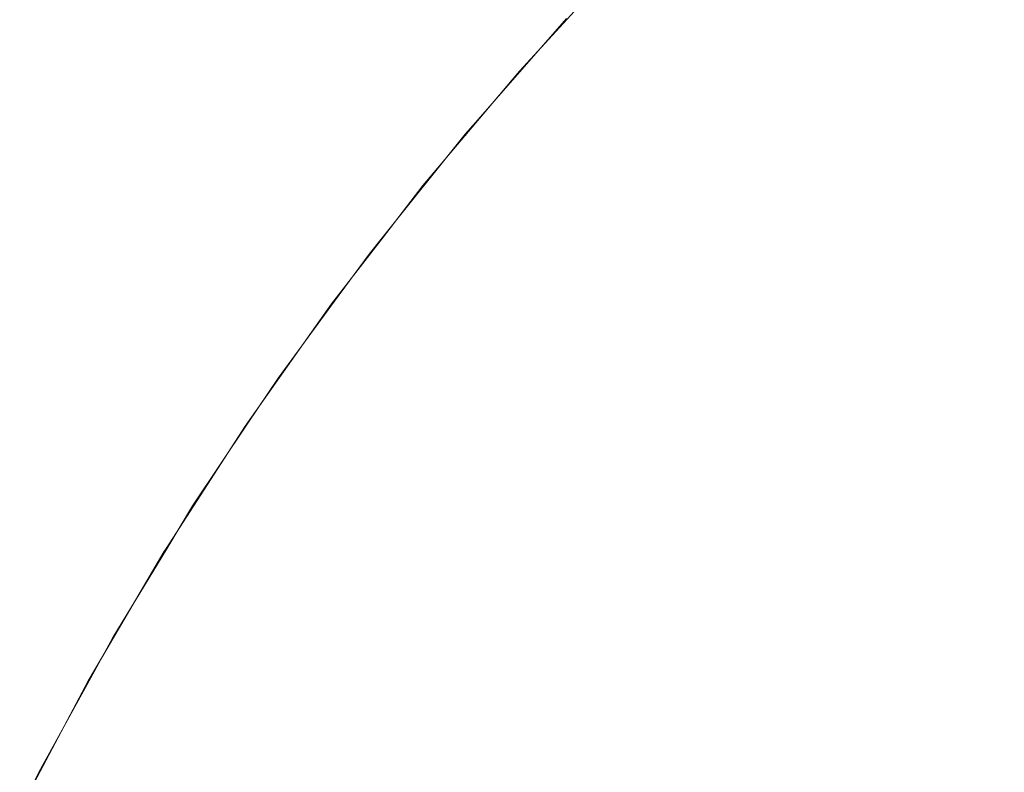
# Model space of a CAD drawing. Header units: centimetres. Extents: x -26 to 27.3, y -25.9 to -24.1.
# Tile 33 of 224: x -26.0067 to -25.9788, y -24.1137 to -24.0924. Entities that reach past the tile are written whole.
import ezdxf

# ---------------------------------------------------------------- set-up
doc = ezdxf.new("R2010")
doc.units = ezdxf.units.CM
doc.header["$LTSCALE"] = 2.54
doc.layers.add('Lucido design-1', color=7, linetype='Continuous')

# ---------------------------------------------------------------- blocks, each defined once
blk = doc.blocks.new('Gruppo-7-1')
at = {"color": 7, "linetype": 'Continuous', "lineweight": 9}
for points, invisible_edges in [([(-25.984556, -24.092814, 1182.354384), (-25.981567, -24.089952, 1182.354384), (-25.982403, -24.089039, 1182.350399), (-25.985432, -24.091938, 1182.350399)], 15), ([(-25.98288, -24.091653, 1181.690062), (-25.979925, -24.088939, 1181.690062), (-25.978984, -24.090008, 1181.6862), (-25.981895, -24.092681, 1181.6862)], 15), ([(-25.991017, -24.092505, 1182.329948), (-25.988008, -24.089362, 1182.329948), (-25.988159, -24.089211, 1182.325802), (-25.991175, -24.092361, 1182.325802)], 15), ([(-25.990733, -24.092766, 1182.334084), (-25.987735, -24.089635, 1182.334084), (-25.988008, -24.089362, 1182.329948), (-25.991017, -24.092505, 1182.329948)], 15), ([(-25.988106, -24.092201, 1181.701974), (-25.985169, -24.089264, 1181.701974), (-25.984519, -24.089943, 1181.697955), (-25.987428, -24.092851, 1181.697955)], 15), ([(-25.990321, -24.093143, 1182.338205), (-25.987341, -24.090029, 1182.338205), (-25.987735, -24.089635, 1182.334084), (-25.990733, -24.092766, 1182.334084)], 15), ([(-25.978388, -24.093421, 1182.366002), (-25.97543, -24.090828, 1182.366002), (-25.976543, -24.089501, 1182.362192), (-25.979557, -24.092145, 1182.362192)], 15), ([(-25.987428, -24.092851, 1181.697955), (-25.984519, -24.089943, 1181.697955), (-25.983756, -24.090739, 1181.693983), (-25.986631, -24.093614, 1181.693983)], 15), ([(-25.983563, -24.093807, 1182.358317), (-25.980618, -24.090988, 1182.358317), (-25.981567, -24.089952, 1182.354384), (-25.984556, -24.092814, 1182.354384)], 15), ([(-25.981895, -24.092681, 1181.6862), (-25.978984, -24.090008, 1181.6862), (-25.97794, -24.091194, 1181.682403), (-25.980801, -24.093822, 1181.682403)], 15), ([(-25.989783, -24.093636, 1182.342302), (-25.986825, -24.090545, 1182.342302), (-25.987341, -24.090029, 1182.338205), (-25.990321, -24.093143, 1182.338205)], 15), ([(-25.98912, -24.094244, 1182.346369), (-25.986188, -24.091182, 1182.346369), (-25.986825, -24.090545, 1182.342302), (-25.989783, -24.093636, 1182.342302)], 15), ([(-25.989609, -24.09076, 1181.718367), (-25.992478, -24.093883, 1181.718367), (-25.992549, -24.093821, 1181.722727), (-25.990989, -24.092121, 1181.722727)], 11), ([(-25.992478, -24.093883, 1181.718367), (-25.989609, -24.09076, 1181.718367), (-25.989417, -24.090944, 1181.714235), (-25.992278, -24.094059, 1181.714235)], 15), ([(-25.986631, -24.093614, 1181.693983), (-25.983756, -24.090739, 1181.693983), (-25.98288, -24.091653, 1181.690062), (-25.985717, -24.09449, 1181.690062)], 15), ([(-25.992278, -24.094059, 1181.714235), (-25.989417, -24.090944, 1181.714235), (-25.989102, -24.091246, 1181.71012), (-25.99195, -24.094348, 1181.71012)], 15), ([(-25.982453, -24.094917, 1182.362192), (-25.979557, -24.092145, 1182.362192), (-25.980618, -24.090988, 1182.358317), (-25.983563, -24.093807, 1182.358317)], 15), ([(-25.99195, -24.094348, 1181.71012), (-25.989102, -24.091246, 1181.71012), (-25.988664, -24.091665, 1181.706031), (-25.991496, -24.094748, 1181.706031)], 15), ([(-25.988331, -24.094967, 1182.350399), (-25.985432, -24.091938, 1182.350399), (-25.986188, -24.091182, 1182.346369), (-25.98912, -24.094244, 1182.346369)], 15), ([(-25.980801, -24.093822, 1181.682403), (-25.97794, -24.091194, 1181.682403), (-25.976795, -24.092496, 1181.678678), (-25.979601, -24.095074, 1181.678678)], 15), ([(-25.991496, -24.094748, 1181.706031), (-25.988664, -24.091665, 1181.706031), (-25.988106, -24.092201, 1181.701974), (-25.990915, -24.095259, 1181.701974)], 15), ([(-25.985717, -24.09449, 1181.690062), (-25.98288, -24.091653, 1181.690062), (-25.981895, -24.092681, 1181.6862), (-25.984689, -24.095475, 1181.6862)], 15), ([(-25.987418, -24.095804, 1182.354384), (-25.984556, -24.092814, 1182.354384), (-25.985432, -24.091938, 1182.350399), (-25.988331, -24.094967, 1182.350399)], 15), ([(-25.99121, -24.092329, 1182.322727), (-25.990989, -24.092121, 1181.722727), (-25.992549, -24.093821, 1181.722727)], 9), ([(-25.990915, -24.095259, 1181.701974), (-25.988106, -24.092201, 1181.701974), (-25.987428, -24.092851, 1181.697955), (-25.99021, -24.09588, 1181.697955)], 15), ([(-25.981229, -24.096141, 1182.366002), (-25.978388, -24.093421, 1182.366002), (-25.979557, -24.092145, 1182.362192), (-25.982453, -24.094917, 1182.362192)], 15), ([(-25.99405, -24.09564, 1182.325802), (-25.991175, -24.092361, 1182.325802), (-25.99121, -24.092329, 1182.322727), (-25.993797, -24.095279, 1182.322727)], 11), ([(-25.993887, -24.095777, 1182.329948), (-25.991017, -24.092505, 1182.329948), (-25.991175, -24.092361, 1182.325802), (-25.99405, -24.09564, 1182.325802)], 15), ([(-25.993591, -24.096025, 1182.334084), (-25.990733, -24.092766, 1182.334084), (-25.991017, -24.092505, 1182.329948), (-25.993887, -24.095777, 1182.329948)], 15), ([(-25.992549, -24.093821, 1181.722727), (-25.993797, -24.095279, 1182.322727), (-25.99121, -24.092329, 1182.322727)], 9), ([(-25.979601, -24.095074, 1181.678678), (-25.976795, -24.092496, 1181.678678), (-25.97555, -24.09391, 1181.67503), (-25.978298, -24.096434, 1181.67503)], 15), ([(-25.993163, -24.096384, 1182.338205), (-25.990321, -24.093143, 1182.338205), (-25.990733, -24.092766, 1182.334084), (-25.993591, -24.096025, 1182.334084)], 15), ([(-25.984689, -24.095475, 1181.6862), (-25.981895, -24.092681, 1181.6862), (-25.980801, -24.093822, 1181.682403), (-25.983548, -24.096569, 1181.682403)], 15), ([(-25.99021, -24.09588, 1181.697955), (-25.987428, -24.092851, 1181.697955), (-25.986631, -24.093614, 1181.693983), (-25.989381, -24.096609, 1181.693983)], 15), ([(-25.986382, -24.096752, 1182.358317), (-25.983563, -24.093807, 1182.358317), (-25.984556, -24.092814, 1182.354384), (-25.987418, -24.095804, 1182.354384)], 15), ([(-25.992605, -24.096853, 1182.342302), (-25.989783, -24.093636, 1182.342302), (-25.990321, -24.093143, 1182.338205), (-25.993163, -24.096384, 1182.338205)], 15), ([(-25.991915, -24.097431, 1182.346369), (-25.98912, -24.094244, 1182.346369), (-25.989783, -24.093636, 1182.342302), (-25.992605, -24.096853, 1182.342302)], 15), ([(-25.989381, -24.096609, 1181.693983), (-25.986631, -24.093614, 1181.693983), (-25.985717, -24.09449, 1181.690062), (-25.988431, -24.097445, 1181.690062)], 15), ([(-25.979892, -24.097478, 1182.369739), (-25.97711, -24.094816, 1182.369739), (-25.978388, -24.093421, 1182.366002), (-25.981229, -24.096141, 1182.366002)], 15), ([(-25.992478, -24.093883, 1181.718367), (-25.995212, -24.097126, 1181.718367), (-25.995286, -24.097066, 1181.722727), (-25.993787, -24.095288, 1181.722727)], 11), ([(-25.995212, -24.097126, 1181.718367), (-25.992478, -24.093883, 1181.718367), (-25.992278, -24.094059, 1181.714235), (-25.995005, -24.097293, 1181.714235)], 15), ([(-25.992549, -24.093821, 1181.722727), (-25.993787, -24.095288, 1181.722727), (-25.993797, -24.095279, 1182.322727)], 10), ([(-25.993787, -24.095288, 1181.722727), (-25.992549, -24.093821, 1181.722727), (-25.992478, -24.093883, 1181.718367)], 10), ([(-25.985225, -24.097813, 1182.362192), (-25.982453, -24.094917, 1182.362192), (-25.983563, -24.093807, 1182.358317), (-25.986382, -24.096752, 1182.358317)], 15), ([(-25.983548, -24.096569, 1181.682403), (-25.980801, -24.093822, 1181.682403), (-25.979601, -24.095074, 1181.678678), (-25.982296, -24.097769, 1181.678678)], 15), ([(-25.995005, -24.097293, 1181.714235), (-25.992278, -24.094059, 1181.714235), (-25.99195, -24.094348, 1181.71012), (-25.994665, -24.097567, 1181.71012)], 15), ([(-25.994665, -24.097567, 1181.71012), (-25.99195, -24.094348, 1181.71012), (-25.991496, -24.094748, 1181.706031), (-25.994194, -24.097948, 1181.706031)], 15), ([(-25.991095, -24.098119, 1182.350399), (-25.988331, -24.094967, 1182.350399), (-25.98912, -24.094244, 1182.346369), (-25.991915, -24.097431, 1182.346369)], 15), ([(-25.994194, -24.097948, 1181.706031), (-25.991496, -24.094748, 1181.706031), (-25.990915, -24.095259, 1181.701974), (-25.993592, -24.098434, 1181.701974)], 15), ([(-25.988431, -24.097445, 1181.690062), (-25.985717, -24.09449, 1181.690062), (-25.984689, -24.095475, 1181.6862), (-25.987362, -24.098386, 1181.6862)], 15), ([(-25.990147, -24.098915, 1182.354384), (-25.987418, -24.095804, 1182.354384), (-25.988331, -24.094967, 1182.350399), (-25.991095, -24.098119, 1182.350399)], 15), ([(-25.983949, -24.098982, 1182.366002), (-25.981229, -24.096141, 1182.366002), (-25.982453, -24.094917, 1182.362192), (-25.985225, -24.097813, 1182.362192)], 15), ([(-25.978443, -24.098927, 1182.373397), (-25.975726, -24.096325, 1182.373397), (-25.97711, -24.094816, 1182.369739), (-25.979892, -24.097478, 1182.369739)], 15), ([(-25.994087, -24.095609, 1182.322727), (-25.993787, -24.095288, 1181.722727), (-25.995286, -24.097066, 1181.722727)], 9), ([(-25.993797, -24.095279, 1182.322727), (-25.994087, -24.095609, 1182.322727), (-25.99405, -24.09564, 1182.325802)], 10), ([(-25.994087, -24.095609, 1182.322727), (-25.993797, -24.095279, 1182.322727), (-25.993787, -24.095288, 1181.722727)], 10), ([(-25.993592, -24.098434, 1181.701974), (-25.990915, -24.095259, 1181.701974), (-25.99021, -24.09588, 1181.697955), (-25.992861, -24.099024, 1181.697955)], 15), ([(-25.982296, -24.097769, 1181.678678), (-25.979601, -24.095074, 1181.678678), (-25.978298, -24.096434, 1181.67503), (-25.980936, -24.099072, 1181.67503)], 15), ([(-25.987362, -24.098386, 1181.6862), (-25.984689, -24.095475, 1181.6862), (-25.983548, -24.096569, 1181.682403), (-25.986176, -24.09943, 1181.682403)], 15), ([(-25.99678, -24.099041, 1182.325802), (-25.99405, -24.09564, 1182.325802), (-25.994087, -24.095609, 1182.322727), (-25.996447, -24.09855, 1182.322727)], 11), ([(-25.99661, -24.099171, 1182.329948), (-25.993887, -24.095777, 1182.329948), (-25.99405, -24.09564, 1182.325802), (-25.99678, -24.099041, 1182.325802)], 15), ([(-25.996304, -24.099406, 1182.334084), (-25.993591, -24.096025, 1182.334084), (-25.993887, -24.095777, 1182.329948), (-25.99661, -24.099171, 1182.329948)], 15), ([(-25.995286, -24.097066, 1181.722727), (-25.996447, -24.09855, 1182.322727), (-25.994087, -24.095609, 1182.322727)], 9), ([(-25.992861, -24.099024, 1181.697955), (-25.99021, -24.09588, 1181.697955), (-25.989381, -24.096609, 1181.693983), (-25.992002, -24.099717, 1181.693983)], 15), ([(-25.989071, -24.099818, 1182.358317), (-25.986382, -24.096752, 1182.358317), (-25.987418, -24.095804, 1182.354384), (-25.990147, -24.098915, 1182.354384)], 15), ([(-25.995861, -24.099745, 1182.338205), (-25.993163, -24.096384, 1182.338205), (-25.993591, -24.096025, 1182.334084), (-25.996304, -24.099406, 1182.334084)], 15), ([(-25.982555, -24.10026, 1182.369739), (-25.979892, -24.097478, 1182.369739), (-25.981229, -24.096141, 1182.366002), (-25.983949, -24.098982, 1182.366002)], 15), ([(-25.995283, -24.10019, 1182.342302), (-25.992605, -24.096853, 1182.342302), (-25.993163, -24.096384, 1182.338205), (-25.995861, -24.099745, 1182.338205)], 15), ([(-25.980936, -24.099072, 1181.67503), (-25.978298, -24.096434, 1181.67503), (-25.976893, -24.097899, 1181.671466), (-25.979471, -24.100477, 1181.671466)], 15), ([(-25.992002, -24.099717, 1181.693983), (-25.989381, -24.096609, 1181.693983), (-25.988431, -24.097445, 1181.690062), (-25.991018, -24.100512, 1181.690062)], 15), ([(-25.986176, -24.09943, 1181.682403), (-25.983548, -24.096569, 1181.682403), (-25.982296, -24.097769, 1181.678678), (-25.984874, -24.100575, 1181.678678)], 15), ([(-25.994568, -24.100738, 1182.346369), (-25.991915, -24.097431, 1182.346369), (-25.992605, -24.096853, 1182.342302), (-25.995283, -24.10019, 1182.342302)], 15), ([(-25.987869, -24.100827, 1182.362192), (-25.985225, -24.097813, 1182.362192), (-25.986382, -24.096752, 1182.358317), (-25.989071, -24.099818, 1182.358317)], 15), ([(-25.997816, -24.100339, 1181.722727), (-25.996438, -24.098556, 1181.722727), (-25.995212, -24.097126, 1181.718367), (-25.997805, -24.100481, 1181.718367)], 14), ([(-25.997805, -24.100481, 1181.718367), (-25.995212, -24.097126, 1181.718367), (-25.995005, -24.097293, 1181.714235), (-25.997591, -24.100639, 1181.714235)], 15), ([(-25.995286, -24.097066, 1181.722727), (-25.996438, -24.098556, 1181.722727), (-25.996447, -24.09855, 1182.322727)], 10), ([(-25.996438, -24.098556, 1181.722727), (-25.995286, -24.097066, 1181.722727), (-25.995212, -24.097126, 1181.718367)], 10), ([(-25.997591, -24.100639, 1181.714235), (-25.995005, -24.097293, 1181.714235), (-25.994665, -24.097567, 1181.71012), (-25.99724, -24.100899, 1181.71012)], 15), ([(-25.993719, -24.101389, 1182.350399), (-25.991095, -24.098119, 1182.350399), (-25.991915, -24.097431, 1182.346369), (-25.994568, -24.100738, 1182.346369)], 15), ([(-25.991018, -24.100512, 1181.690062), (-25.988431, -24.097445, 1181.690062), (-25.987362, -24.098386, 1181.6862), (-25.98991, -24.101407, 1181.6862)], 15), ([(-25.981045, -24.101644, 1182.373397), (-25.978443, -24.098927, 1182.373397), (-25.979892, -24.097478, 1182.369739), (-25.982555, -24.10026, 1182.369739)], 15), ([(-25.99724, -24.100899, 1181.71012), (-25.994665, -24.097567, 1181.71012), (-25.994194, -24.097948, 1181.706031), (-25.996753, -24.101259, 1181.706031)], 15), ([(-25.986542, -24.10194, 1182.366002), (-25.983949, -24.098982, 1182.366002), (-25.985225, -24.097813, 1182.362192), (-25.987869, -24.100827, 1182.362192)], 15), ([(-25.984874, -24.100575, 1181.678678), (-25.982296, -24.097769, 1181.678678), (-25.980936, -24.099072, 1181.67503), (-25.98346, -24.10182, 1181.67503)], 15), ([(-25.996753, -24.101259, 1181.706031), (-25.994194, -24.097948, 1181.706031), (-25.993592, -24.098434, 1181.701974), (-25.996131, -24.101719, 1181.701974)], 15), ([(-25.979471, -24.100477, 1181.671466), (-25.976893, -24.097899, 1181.671466), (-25.97539, -24.099468, 1181.667991), (-25.977902, -24.10198, 1181.667991)], 15), ([(-25.992737, -24.102143, 1182.354384), (-25.990147, -24.098915, 1182.354384), (-25.991095, -24.098119, 1182.350399), (-25.993719, -24.101389, 1182.350399)], 15), ([(-25.98991, -24.101407, 1181.6862), (-25.987362, -24.098386, 1181.6862), (-25.986176, -24.09943, 1181.682403), (-25.98868, -24.1024, 1181.682403)], 15), ([(-25.996817, -24.099012, 1182.322727), (-25.996438, -24.098556, 1181.722727), (-25.997816, -24.100339, 1181.722727)], 9), ([(-25.996447, -24.09855, 1182.322727), (-25.996817, -24.099012, 1182.322727), (-25.99678, -24.099041, 1182.325802)], 10), ([(-25.996817, -24.099012, 1182.322727), (-25.996447, -24.09855, 1182.322727), (-25.996438, -24.098556, 1181.722727)], 10), ([(-25.996131, -24.101719, 1181.701974), (-25.993592, -24.098434, 1181.701974), (-25.992861, -24.099024, 1181.697955), (-25.995376, -24.102278, 1181.697955)], 15), ([(-25.991623, -24.102998, 1182.358317), (-25.989071, -24.099818, 1182.358317), (-25.990147, -24.098915, 1182.354384), (-25.992737, -24.102143, 1182.354384)], 15), ([(-25.979421, -24.103131, 1182.376969), (-25.976887, -24.100483, 1182.376969), (-25.978443, -24.098927, 1182.373397), (-25.981045, -24.101644, 1182.373397)], 15), ([(-25.997799, -24.100351, 1182.322727), (-25.999397, -24.10253, 1182.322727), (-25.999359, -24.102557, 1182.325802), (-25.99678, -24.099041, 1182.325802)], 14), ([(-25.999183, -24.10268, 1182.329948), (-25.99661, -24.099171, 1182.329948), (-25.99678, -24.099041, 1182.325802), (-25.999359, -24.102557, 1182.325802)], 15), ([(-25.998867, -24.102901, 1182.334084), (-25.996304, -24.099406, 1182.334084), (-25.99661, -24.099171, 1182.329948), (-25.999183, -24.10268, 1182.329948)], 15), ([(-25.997816, -24.100339, 1181.722727), (-25.997799, -24.100351, 1182.322727), (-25.996817, -24.099012, 1182.322727)], 9), ([(-25.99678, -24.099041, 1182.325802), (-25.996817, -24.099012, 1182.322727), (-25.997799, -24.100351, 1182.322727)], 9), ([(-25.995376, -24.102278, 1181.697955), (-25.992861, -24.099024, 1181.697955), (-25.992002, -24.099717, 1181.693983), (-25.994489, -24.102934, 1181.693983)], 15), ([(-25.985094, -24.103155, 1182.369739), (-25.982555, -24.10026, 1182.369739), (-25.983949, -24.098982, 1182.366002), (-25.986542, -24.10194, 1182.366002)], 15), ([(-25.98346, -24.10182, 1181.67503), (-25.980936, -24.099072, 1181.67503), (-25.979471, -24.100477, 1181.671466), (-25.981936, -24.103161, 1181.671466)], 15), ([(-25.99841, -24.103222, 1182.338205), (-25.995861, -24.099745, 1182.338205), (-25.996304, -24.099406, 1182.334084), (-25.998867, -24.102901, 1182.334084)], 15), ([(-25.98868, -24.1024, 1181.682403), (-25.986176, -24.09943, 1181.682403), (-25.984874, -24.100575, 1181.678678), (-25.987331, -24.103489, 1181.678678)], 15), ([(-25.997813, -24.10364, 1182.342302), (-25.995283, -24.10019, 1182.342302), (-25.995861, -24.099745, 1182.338205), (-25.99841, -24.103222, 1182.338205)], 15), ([(-25.994489, -24.102934, 1181.693983), (-25.992002, -24.099717, 1181.693983), (-25.991018, -24.100512, 1181.690062), (-25.993471, -24.103687, 1181.690062)], 15), ([(-25.990378, -24.103953, 1182.362192), (-25.987869, -24.100827, 1182.362192), (-25.989071, -24.099818, 1182.358317), (-25.991623, -24.102998, 1182.358317)], 15), ([(-26.000251, -24.103808, 1182.322727), (-25.999397, -24.10253, 1182.322727), (-25.997816, -24.100339, 1181.722727), (-25.997882, -24.100425, 1181.722727)], 10), ([(-25.999397, -24.10253, 1182.322727), (-25.997799, -24.100351, 1182.322727), (-25.997816, -24.100339, 1181.722727)], 10), ([(-25.997805, -24.100481, 1181.718367), (-25.997882, -24.100425, 1181.722727), (-25.997816, -24.100339, 1181.722727)], 9), ([(-25.997075, -24.104156, 1182.346369), (-25.994568, -24.100738, 1182.346369), (-25.995283, -24.10019, 1182.342302), (-25.997813, -24.10364, 1182.342302)], 15), ([(-25.983525, -24.104472, 1182.373397), (-25.981045, -24.101644, 1182.373397), (-25.982555, -24.10026, 1182.369739), (-25.985094, -24.103155, 1182.369739)], 15), ([(-25.997882, -24.100425, 1181.722727), (-26.000267, -24.103797, 1181.722727), (-26.000251, -24.103808, 1182.322727)], 10), ([(-26.000267, -24.103797, 1181.722727), (-25.997882, -24.100425, 1181.722727), (-25.997805, -24.100481, 1181.718367), (-26.000254, -24.103944, 1181.718367)], 14), ([(-26.000254, -24.103944, 1181.718367), (-25.997805, -24.100481, 1181.718367), (-25.997591, -24.100639, 1181.714235), (-26.000034, -24.104093, 1181.714235)], 15), ([(-25.993471, -24.103687, 1181.690062), (-25.991018, -24.100512, 1181.690062), (-25.98991, -24.101407, 1181.6862), (-25.992326, -24.104534, 1181.6862)], 15), ([(-25.987331, -24.103489, 1181.678678), (-25.984874, -24.100575, 1181.678678), (-25.98346, -24.10182, 1181.67503), (-25.985865, -24.104672, 1181.67503)], 15), ([(-25.981936, -24.103161, 1181.671466), (-25.979471, -24.100477, 1181.671466), (-25.977902, -24.10198, 1181.667991), (-25.980306, -24.104596, 1181.667991)], 15), ([(-25.977687, -24.10472, 1182.380449), (-25.975223, -24.102147, 1182.380449), (-25.976887, -24.100483, 1182.376969), (-25.979421, -24.103131, 1182.376969)], 15), ([(-26.000034, -24.104093, 1181.714235), (-25.997591, -24.100639, 1181.714235), (-25.99724, -24.100899, 1181.71012), (-25.999672, -24.104337, 1181.71012)], 15), ([(-25.999672, -24.104337, 1181.71012), (-25.99724, -24.100899, 1181.71012), (-25.996753, -24.101259, 1181.706031), (-25.99917, -24.104677, 1181.706031)], 15), ([(-25.996199, -24.10477, 1182.350399), (-25.993719, -24.101389, 1182.350399), (-25.994568, -24.100738, 1182.346369), (-25.997075, -24.104156, 1182.346369)], 15), ([(-25.989004, -24.105007, 1182.366002), (-25.986542, -24.10194, 1182.366002), (-25.987869, -24.100827, 1182.362192), (-25.990378, -24.103953, 1182.362192)], 15), ([(-25.99917, -24.104677, 1181.706031), (-25.996753, -24.101259, 1181.706031), (-25.996131, -24.101719, 1181.701974), (-25.998529, -24.10511, 1181.701974)], 15), ([(-25.995184, -24.10548, 1182.354384), (-25.992737, -24.102143, 1182.354384), (-25.993719, -24.101389, 1182.350399), (-25.996199, -24.10477, 1182.350399)], 15), ([(-25.992326, -24.104534, 1181.6862), (-25.98991, -24.101407, 1181.6862), (-25.98868, -24.1024, 1181.682403), (-25.991055, -24.105473, 1181.682403)], 15), ([(-25.998529, -24.10511, 1181.701974), (-25.996131, -24.101719, 1181.701974), (-25.995376, -24.102278, 1181.697955), (-25.997751, -24.105636, 1181.697955)], 15), ([(-25.981838, -24.105887, 1182.376969), (-25.979421, -24.103131, 1182.376969), (-25.981045, -24.101644, 1182.373397), (-25.983525, -24.104472, 1182.373397)], 15), ([(-25.987504, -24.106158, 1182.369739), (-25.985094, -24.103155, 1182.369739), (-25.986542, -24.10194, 1182.366002), (-25.989004, -24.105007, 1182.366002)], 15), ([(-25.985865, -24.104672, 1181.67503), (-25.98346, -24.10182, 1181.67503), (-25.981936, -24.103161, 1181.671466), (-25.984286, -24.105948, 1181.671466)], 15), ([(-25.980306, -24.104596, 1181.667991), (-25.977902, -24.10198, 1181.667991), (-25.976234, -24.103579, 1181.664611), (-25.978571, -24.106123, 1181.664611)], 15), ([(-25.997751, -24.105636, 1181.697955), (-25.995376, -24.102278, 1181.697955), (-25.994489, -24.102934, 1181.693983), (-25.996836, -24.106254, 1181.693983)], 15), ([(-25.994034, -24.106286, 1182.358317), (-25.991623, -24.102998, 1182.358317), (-25.992737, -24.102143, 1182.354384), (-25.995184, -24.10548, 1182.354384)], 15), ([(-26.000251, -24.103808, 1182.322727), (-26.001821, -24.106158, 1182.322727), (-26.001781, -24.106183, 1182.325802), (-25.999359, -24.102557, 1182.325802)], 14), ([(-26.001601, -24.106298, 1182.329948), (-25.999183, -24.10268, 1182.329948), (-25.999359, -24.102557, 1182.325802), (-26.001781, -24.106183, 1182.325802)], 15), ([(-25.999359, -24.102557, 1182.325802), (-25.999397, -24.10253, 1182.322727), (-26.000251, -24.103808, 1182.322727)], 9), ([(-25.991055, -24.105473, 1181.682403), (-25.98868, -24.1024, 1181.682403), (-25.987331, -24.103489, 1181.678678), (-25.989661, -24.106504, 1181.678678)], 15), ([(-26.001276, -24.106506, 1182.334084), (-25.998867, -24.102901, 1182.334084), (-25.999183, -24.10268, 1182.329948), (-26.001601, -24.106298, 1182.329948)], 15), ([(-26.000805, -24.106806, 1182.338205), (-25.99841, -24.103222, 1182.338205), (-25.998867, -24.102901, 1182.334084), (-26.001276, -24.106506, 1182.334084)], 15), ([(-25.996836, -24.106254, 1181.693983), (-25.994489, -24.102934, 1181.693983), (-25.993471, -24.103687, 1181.690062), (-25.995788, -24.106962, 1181.690062)], 15), ([(-25.992748, -24.107186, 1182.362192), (-25.990378, -24.103953, 1182.362192), (-25.991623, -24.102998, 1182.358317), (-25.994034, -24.106286, 1182.358317)], 15), ([(-25.980036, -24.107399, 1182.380449), (-25.977687, -24.10472, 1182.380449), (-25.979421, -24.103131, 1182.376969), (-25.981838, -24.105887, 1182.376969)], 15), ([(-26.00019, -24.107197, 1182.342302), (-25.997813, -24.10364, 1182.342302), (-25.99841, -24.103222, 1182.338205), (-26.000805, -24.106806, 1182.338205)], 15), ([(-25.985879, -24.107405, 1182.373397), (-25.983525, -24.104472, 1182.373397), (-25.985094, -24.103155, 1182.369739), (-25.987504, -24.106158, 1182.369739)], 15), ([(-25.984286, -24.105948, 1181.671466), (-25.981936, -24.103161, 1181.671466), (-25.980306, -24.104596, 1181.667991), (-25.982596, -24.107312, 1181.667991)], 15), ([(-25.99943, -24.107681, 1182.346369), (-25.997075, -24.104156, 1182.346369), (-25.997813, -24.10364, 1182.342302), (-26.00019, -24.107197, 1182.342302)], 15), ([(-25.995788, -24.106962, 1181.690062), (-25.993471, -24.103687, 1181.690062), (-25.992326, -24.104534, 1181.6862), (-25.994608, -24.10776, 1181.6862)], 15), ([(-25.989661, -24.106504, 1181.678678), (-25.987331, -24.103489, 1181.678678), (-25.985865, -24.104672, 1181.67503), (-25.988147, -24.107624, 1181.67503)], 15), ([(-26.000333, -24.103891, 1181.722727), (-26.002573, -24.107361, 1181.722727), (-26.002557, -24.10737, 1182.322727)], 10), ([(-26.002573, -24.107361, 1181.722727), (-26.000333, -24.103891, 1181.722727), (-26.000254, -24.103944, 1181.718367), (-26.002554, -24.107507, 1181.718367)], 14), ([(-26.002557, -24.10737, 1182.322727), (-26.001821, -24.106158, 1182.322727), (-26.000267, -24.103797, 1181.722727), (-26.000333, -24.103891, 1181.722727)], 10), ([(-26.002554, -24.107507, 1181.718367), (-26.000254, -24.103944, 1181.718367), (-26.000034, -24.104093, 1181.714235), (-26.002327, -24.107647, 1181.714235)], 15), ([(-26.001821, -24.106158, 1182.322727), (-26.000251, -24.103808, 1182.322727), (-26.000267, -24.103797, 1181.722727)], 10), ([(-26.000254, -24.103944, 1181.718367), (-26.000333, -24.103891, 1181.722727), (-26.000267, -24.103797, 1181.722727)], 9), ([(-25.99133, -24.108179, 1182.366002), (-25.989004, -24.105007, 1182.366002), (-25.990378, -24.103953, 1182.362192), (-25.992748, -24.107186, 1182.362192)], 15), ([(-26.002327, -24.107647, 1181.714235), (-26.000034, -24.104093, 1181.714235), (-25.999672, -24.104337, 1181.71012), (-26.001956, -24.107876, 1181.71012)], 15), ([(-25.998528, -24.108256, 1182.350399), (-25.996199, -24.10477, 1182.350399), (-25.997075, -24.104156, 1182.346369), (-25.99943, -24.107681, 1182.346369)], 15), ([(-26.001956, -24.107876, 1181.71012), (-25.999672, -24.104337, 1181.71012), (-25.99917, -24.104677, 1181.706031), (-26.00144, -24.108193, 1181.706031)], 15), ([(-25.994608, -24.10776, 1181.6862), (-25.992326, -24.104534, 1181.6862), (-25.991055, -24.105473, 1181.682403), (-25.993299, -24.108645, 1181.682403)], 15), ([(-25.984132, -24.108745, 1182.376969), (-25.981838, -24.105887, 1182.376969), (-25.983525, -24.104472, 1182.373397), (-25.985879, -24.107405, 1182.373397)], 15), ([(-26.00144, -24.108193, 1181.706031), (-25.99917, -24.104677, 1181.706031), (-25.998529, -24.10511, 1181.701974), (-26.000781, -24.108599, 1181.701974)], 15), ([(-25.997484, -24.108921, 1182.354384), (-25.995184, -24.10548, 1182.354384), (-25.996199, -24.10477, 1182.350399), (-25.998528, -24.108256, 1182.350399)], 15), ([(-25.988147, -24.107624, 1181.67503), (-25.985865, -24.104672, 1181.67503), (-25.984286, -24.105948, 1181.671466), (-25.986515, -24.108832, 1181.671466)], 15), ([(-25.982596, -24.107312, 1181.667991), (-25.980306, -24.104596, 1181.667991), (-25.978571, -24.106123, 1181.664611), (-25.980798, -24.108764, 1181.664611)], 15), ([(-25.978122, -24.109005, 1182.383831), (-25.975845, -24.106408, 1182.383831), (-25.977687, -24.10472, 1182.380449), (-25.980036, -24.107399, 1182.380449)], 15), ([(-25.989781, -24.109264, 1182.369739), (-25.987504, -24.106158, 1182.369739), (-25.989004, -24.105007, 1182.366002), (-25.99133, -24.108179, 1182.366002)], 15), ([(-26.000781, -24.108599, 1181.701974), (-25.998529, -24.10511, 1181.701974), (-25.997751, -24.105636, 1181.697955), (-25.999981, -24.109091, 1181.697955)], 15), ([(-25.999981, -24.109091, 1181.697955), (-25.997751, -24.105636, 1181.697955), (-25.996836, -24.106254, 1181.693983), (-25.999041, -24.10967, 1181.693983)], 15), ([(-25.996299, -24.109676, 1182.358317), (-25.994034, -24.106286, 1182.358317), (-25.995184, -24.10548, 1182.354384), (-25.997484, -24.108921, 1182.354384)], 15), ([(-25.993299, -24.108645, 1181.682403), (-25.991055, -24.105473, 1181.682403), (-25.989661, -24.106504, 1181.678678), (-25.991862, -24.109616, 1181.678678)], 15), ([(-25.982266, -24.110177, 1182.380449), (-25.980036, -24.107399, 1182.380449), (-25.981838, -24.105887, 1182.376969), (-25.984132, -24.108745, 1182.376969)], 15), ([(-26.002557, -24.10737, 1182.322727), (-26.004085, -24.109888, 1182.322727), (-26.004044, -24.109912, 1182.325802), (-26.001781, -24.106183, 1182.325802)], 14), ([(-26.003859, -24.110019, 1182.329948), (-26.001601, -24.106298, 1182.329948), (-26.001781, -24.106183, 1182.325802), (-26.004044, -24.109912, 1182.325802)], 15), ([(-26.001781, -24.106183, 1182.325802), (-26.001821, -24.106158, 1182.322727), (-26.002557, -24.10737, 1182.322727)], 9), ([(-25.988103, -24.110439, 1182.373397), (-25.985879, -24.107405, 1182.373397), (-25.987504, -24.106158, 1182.369739), (-25.989781, -24.109264, 1182.369739)], 15), ([(-25.986515, -24.108832, 1181.671466), (-25.984286, -24.105948, 1181.671466), (-25.982596, -24.107312, 1181.667991), (-25.984768, -24.110123, 1181.667991)], 15), ([(-25.980798, -24.108764, 1181.664611), (-25.978571, -24.106123, 1181.664611), (-25.976736, -24.107738, 1181.661332), (-25.978896, -24.1103, 1181.661332)], 15), ([(-26.003524, -24.110211, 1182.334084), (-26.001276, -24.106506, 1182.334084), (-26.001601, -24.106298, 1182.329948), (-26.003859, -24.110019, 1182.329948)], 15), ([(-25.999041, -24.10967, 1181.693983), (-25.996836, -24.106254, 1181.693983), (-25.995788, -24.106962, 1181.690062), (-25.997964, -24.110333, 1181.690062)], 15), ([(-25.994976, -24.110519, 1182.362192), (-25.992748, -24.107186, 1182.362192), (-25.994034, -24.106286, 1182.358317), (-25.996299, -24.109676, 1182.358317)], 15), ([(-26.003041, -24.110491, 1182.338205), (-26.000805, -24.106806, 1182.338205), (-26.001276, -24.106506, 1182.334084), (-26.003524, -24.110211, 1182.334084)], 15), ([(-25.991862, -24.109616, 1181.678678), (-25.989661, -24.106504, 1181.678678), (-25.988147, -24.107624, 1181.67503), (-25.990302, -24.110671, 1181.67503)], 15), ([(-26.002409, -24.110855, 1182.342302), (-26.00019, -24.107197, 1182.342302), (-26.000805, -24.106806, 1182.338205), (-26.003041, -24.110491, 1182.338205)], 15), ([(-25.997964, -24.110333, 1181.690062), (-25.995788, -24.106962, 1181.690062), (-25.994608, -24.10776, 1181.6862), (-25.996751, -24.11108, 1181.6862)], 15), ([(-26.001629, -24.111305, 1182.346369), (-25.99943, -24.107681, 1182.346369), (-26.00019, -24.107197, 1182.342302), (-26.002409, -24.110855, 1182.342302)], 15), ([(-25.993515, -24.11145, 1182.366002), (-25.99133, -24.108179, 1182.366002), (-25.992748, -24.107186, 1182.362192), (-25.994976, -24.110519, 1182.362192)], 15), ([(-25.984768, -24.110123, 1181.667991), (-25.982596, -24.107312, 1181.667991), (-25.980798, -24.108764, 1181.664611), (-25.982911, -24.111497, 1181.664611)], 15), ([(-26.002635, -24.107457, 1181.722727), (-26.004727, -24.111023, 1181.722727), (-26.004712, -24.111031, 1182.322727)], 10), ([(-26.004727, -24.111023, 1181.722727), (-26.002635, -24.107457, 1181.722727), (-26.002554, -24.107507, 1181.718367), (-26.0047, -24.111165, 1181.718367)], 14), ([(-26.004712, -24.111031, 1182.322727), (-26.004085, -24.109888, 1182.322727), (-26.002573, -24.107361, 1181.722727), (-26.002635, -24.107457, 1181.722727)], 10), ([(-26.0047, -24.111165, 1181.718367), (-26.002554, -24.107507, 1181.718367), (-26.002327, -24.107647, 1181.714235), (-26.004468, -24.111295, 1181.714235)], 15), ([(-26.004085, -24.109888, 1182.322727), (-26.002557, -24.10737, 1182.322727), (-26.002573, -24.107361, 1181.722727)], 10), ([(-26.002554, -24.107507, 1181.718367), (-26.002635, -24.107457, 1181.722727), (-26.002573, -24.107361, 1181.722727)], 9), ([(-25.9863, -24.111701, 1182.376969), (-25.984132, -24.108745, 1182.376969), (-25.985879, -24.107405, 1182.373397), (-25.988103, -24.110439, 1182.373397)], 15), ([(-25.980284, -24.111698, 1182.383831), (-25.978122, -24.109005, 1182.383831), (-25.980036, -24.107399, 1182.380449), (-25.982266, -24.110177, 1182.380449)], 15), ([(-26.004468, -24.111295, 1181.714235), (-26.002327, -24.107647, 1181.714235), (-26.001956, -24.107876, 1181.71012), (-26.004087, -24.111508, 1181.71012)], 15), ([(-26.004087, -24.111508, 1181.71012), (-26.001956, -24.107876, 1181.71012), (-26.00144, -24.108193, 1181.706031), (-26.003558, -24.111803, 1181.706031)], 15), ([(-26.000703, -24.11184, 1182.350399), (-25.998528, -24.108256, 1182.350399), (-25.99943, -24.107681, 1182.346369), (-26.001629, -24.111305, 1182.346369)], 15), ([(-25.996751, -24.11108, 1181.6862), (-25.994608, -24.10776, 1181.6862), (-25.993299, -24.108645, 1181.682403), (-25.995405, -24.111909, 1181.682403)], 15), ([(-25.990302, -24.110671, 1181.67503), (-25.988147, -24.107624, 1181.67503), (-25.986515, -24.108832, 1181.671466), (-25.98862, -24.111807, 1181.671466)], 15), ([(-25.978896, -24.1103, 1181.661332), (-25.976736, -24.107738, 1181.661332), (-25.974803, -24.109439, 1181.658157), (-25.976892, -24.111917, 1181.658157)], 15), ([(-26.003558, -24.111803, 1181.706031), (-26.00144, -24.108193, 1181.706031), (-26.000781, -24.108599, 1181.701974), (-26.002883, -24.11218, 1181.701974)], 15), ([(-25.999631, -24.112459, 1182.354384), (-25.997484, -24.108921, 1182.354384), (-25.998528, -24.108256, 1182.350399), (-26.000703, -24.11184, 1182.350399)], 15), ([(-25.99192, -24.112466, 1182.369739), (-25.989781, -24.109264, 1182.369739), (-25.99133, -24.108179, 1182.366002), (-25.993515, -24.11145, 1182.366002)], 15), ([(-26.002883, -24.11218, 1181.701974), (-26.000781, -24.108599, 1181.701974), (-25.999981, -24.109091, 1181.697955), (-26.002062, -24.112639, 1181.697955)], 15), ([(-25.995405, -24.111909, 1181.682403), (-25.993299, -24.108645, 1181.682403), (-25.991862, -24.109616, 1181.678678), (-25.993929, -24.112818, 1181.678678)], 15), ([(-25.998414, -24.113162, 1182.358317), (-25.996299, -24.109676, 1182.358317), (-25.997484, -24.108921, 1182.354384), (-25.999631, -24.112459, 1182.354384)], 15), ([(-25.98862, -24.111807, 1181.671466), (-25.986515, -24.108832, 1181.671466), (-25.984768, -24.110123, 1181.667991), (-25.98682, -24.113024, 1181.667991)], 15), ([(-25.984373, -24.11305, 1182.380449), (-25.982266, -24.110177, 1182.380449), (-25.984132, -24.108745, 1182.376969), (-25.9863, -24.111701, 1182.376969)], 15), ([(-25.982911, -24.111497, 1181.664611), (-25.980798, -24.108764, 1181.664611), (-25.978896, -24.1103, 1181.661332), (-25.980945, -24.112951, 1181.661332)], 15), ([(-25.978188, -24.113306, 1182.387108), (-25.976099, -24.110703, 1182.387108), (-25.978122, -24.109005, 1182.383831), (-25.980284, -24.111698, 1182.383831)], 15), ([(-26.002062, -24.112639, 1181.697955), (-25.999981, -24.109091, 1181.697955), (-25.999041, -24.10967, 1181.693983), (-26.001099, -24.113177, 1181.693983)], 15), ([(-25.990193, -24.113566, 1182.373397), (-25.988103, -24.110439, 1182.373397), (-25.989781, -24.109264, 1182.369739), (-25.99192, -24.112466, 1182.369739)], 15), ([(-26.001099, -24.113177, 1181.693983), (-25.999041, -24.10967, 1181.693983), (-25.997964, -24.110333, 1181.690062), (-25.999995, -24.113794, 1181.690062)], 15), ([(-25.997055, -24.113946, 1182.362192), (-25.994976, -24.110519, 1182.362192), (-25.996299, -24.109676, 1182.358317), (-25.998414, -24.113162, 1182.358317)], 15), ([(-25.993929, -24.112818, 1181.678678), (-25.991862, -24.109616, 1181.678678), (-25.990302, -24.110671, 1181.67503), (-25.992325, -24.113806, 1181.67503)], 15), ([(-26.004712, -24.111031, 1182.322727), (-26.006183, -24.113713, 1182.322727), (-26.006141, -24.113735, 1182.325802), (-26.004044, -24.109912, 1182.325802)], 14), ([(-26.005952, -24.113834, 1182.329948), (-26.003859, -24.110019, 1182.329948), (-26.004044, -24.109912, 1182.325802), (-26.006141, -24.113735, 1182.325802)], 15), ([(-26.005609, -24.114012, 1182.334084), (-26.003524, -24.110211, 1182.334084), (-26.003859, -24.110019, 1182.329948), (-26.005952, -24.113834, 1182.329948)], 15), ([(-26.004044, -24.109912, 1182.325802), (-26.004085, -24.109888, 1182.322727), (-26.004712, -24.111031, 1182.322727)], 9), ([(-25.98682, -24.113024, 1181.667991), (-25.984768, -24.110123, 1181.667991), (-25.982911, -24.111497, 1181.664611), (-25.984905, -24.114318, 1181.664611)], 15), ([(-26.005114, -24.11427, 1182.338205), (-26.003041, -24.110491, 1182.338205), (-26.003524, -24.110211, 1182.334084), (-26.005609, -24.114012, 1182.334084)], 15), ([(-25.999995, -24.113794, 1181.690062), (-25.997964, -24.110333, 1181.690062), (-25.996751, -24.11108, 1181.6862), (-25.998751, -24.114488, 1181.6862)], 15), ([(-25.982326, -24.114484, 1182.383831), (-25.980284, -24.111698, 1182.383831), (-25.982266, -24.110177, 1182.380449), (-25.984373, -24.11305, 1182.380449)], 15), ([(-25.980945, -24.112951, 1181.661332), (-25.978896, -24.1103, 1181.661332), (-25.976892, -24.111917, 1181.658157), (-25.978875, -24.114482, 1181.658157)], 15), ([(-26.004467, -24.114606, 1182.342302), (-26.002409, -24.110855, 1182.342302), (-26.003041, -24.110491, 1182.338205), (-26.005114, -24.11427, 1182.338205)], 15), ([(-25.995556, -24.114812, 1182.366002), (-25.993515, -24.11145, 1182.366002), (-25.994976, -24.110519, 1182.362192), (-25.997055, -24.113946, 1182.362192)], 15), ([(-25.992325, -24.113806, 1181.67503), (-25.990302, -24.110671, 1181.67503), (-25.98862, -24.111807, 1181.671466), (-25.990596, -24.11487, 1181.671466)], 15), ([(-25.988336, -24.114749, 1182.376969), (-25.9863, -24.111701, 1182.376969), (-25.988103, -24.110439, 1182.373397), (-25.990193, -24.113566, 1182.373397)], 15), ([(-26.003669, -24.115022, 1182.346369), (-26.001629, -24.111305, 1182.346369), (-26.002409, -24.110855, 1182.342302), (-26.004467, -24.114606, 1182.342302)], 15), ([(-26.004783, -24.111119, 1181.722727), (-26.006727, -24.114778, 1181.722727), (-26.006712, -24.114786, 1182.322727)], 10), ([(-26.006727, -24.114778, 1181.722727), (-26.004783, -24.111119, 1181.722727), (-26.0047, -24.111165, 1181.718367), (-26.00669, -24.11491, 1181.718367)], 14), ([(-26.006712, -24.114786, 1182.322727), (-26.006183, -24.113713, 1182.322727), (-26.004727, -24.111023, 1181.722727), (-26.004783, -24.111119, 1181.722727)], 10), ([(-26.00669, -24.11491, 1181.718367), (-26.0047, -24.111165, 1181.718367), (-26.004468, -24.111295, 1181.714235), (-26.006452, -24.11503, 1181.714235)], 15), ([(-26.006183, -24.113713, 1182.322727), (-26.004712, -24.111031, 1182.322727), (-26.004727, -24.111023, 1181.722727)], 10), ([(-26.0047, -24.111165, 1181.718367), (-26.004783, -24.111119, 1181.722727), (-26.004727, -24.111023, 1181.722727)], 9), ([(-25.998751, -24.114488, 1181.6862), (-25.996751, -24.11108, 1181.6862), (-25.995405, -24.111909, 1181.682403), (-25.997371, -24.115259, 1181.682403)], 15), ([(-26.006452, -24.11503, 1181.714235), (-26.004468, -24.111295, 1181.714235), (-26.004087, -24.111508, 1181.71012), (-26.006062, -24.115227, 1181.71012)], 15), ([(-26.006062, -24.115227, 1181.71012), (-26.004087, -24.111508, 1181.71012), (-26.003558, -24.111803, 1181.706031), (-26.005521, -24.1155, 1181.706031)], 15), ([(-26.00272, -24.115516, 1182.350399), (-26.000703, -24.11184, 1182.350399), (-26.001629, -24.111305, 1182.346369), (-26.003669, -24.115022, 1182.346369)], 15), ([(-25.993918, -24.115758, 1182.369739), (-25.99192, -24.112466, 1182.369739), (-25.993515, -24.11145, 1182.366002), (-25.995556, -24.114812, 1182.366002)], 15), ([(-25.984905, -24.114318, 1181.664611), (-25.982911, -24.111497, 1181.664611), (-25.980945, -24.112951, 1181.661332), (-25.98288, -24.115687, 1181.661332)], 15), ([(-26.005521, -24.1155, 1181.706031), (-26.003558, -24.111803, 1181.706031), (-26.002883, -24.11218, 1181.701974), (-26.004831, -24.115848, 1181.701974)], 15), ([(-25.986352, -24.116013, 1182.380449), (-25.984373, -24.11305, 1182.380449), (-25.9863, -24.111701, 1182.376969), (-25.988336, -24.114749, 1182.376969)], 15), ([(-25.980162, -24.115999, 1182.387108), (-25.978188, -24.113306, 1182.387108), (-25.980284, -24.111698, 1182.383831), (-25.982326, -24.114484, 1182.383831)], 15), ([(-26.001621, -24.116088, 1182.354384), (-25.999631, -24.112459, 1182.354384), (-26.000703, -24.11184, 1182.350399), (-26.00272, -24.115516, 1182.350399)], 15), ([(-25.997371, -24.115259, 1181.682403), (-25.995405, -24.111909, 1181.682403), (-25.993929, -24.112818, 1181.678678), (-25.995858, -24.116105, 1181.678678)], 15), ([(-25.990596, -24.11487, 1181.671466), (-25.98862, -24.111807, 1181.671466), (-25.98682, -24.113024, 1181.667991), (-25.988746, -24.116009, 1181.667991)], 15), ([(-25.978875, -24.114482, 1181.658157), (-25.976892, -24.111917, 1181.658157), (-25.974792, -24.113613, 1181.655094), (-25.976704, -24.116087, 1181.655094)], 15), ([(-26.004831, -24.115848, 1181.701974), (-26.002883, -24.11218, 1181.701974), (-26.002062, -24.112639, 1181.697955), (-26.003992, -24.116271, 1181.697955)], 15), ([(-26.003992, -24.116271, 1181.697955), (-26.002062, -24.112639, 1181.697955), (-26.001099, -24.113177, 1181.693983), (-26.003006, -24.116768, 1181.693983)], 15), ([(-26.000375, -24.116736, 1182.358317), (-25.998414, -24.113162, 1182.358317), (-25.999631, -24.112459, 1182.354384), (-26.001621, -24.116088, 1182.354384)], 15), ([(-25.992144, -24.116782, 1182.373397), (-25.990193, -24.113566, 1182.373397), (-25.99192, -24.112466, 1182.369739), (-25.993918, -24.115758, 1182.369739)], 15), ([(-25.995858, -24.116105, 1181.678678), (-25.993929, -24.112818, 1181.678678), (-25.992325, -24.113806, 1181.67503), (-25.994213, -24.117023, 1181.67503)], 15), ([(-26.003006, -24.116768, 1181.693983), (-26.001099, -24.113177, 1181.693983), (-25.999995, -24.113794, 1181.690062), (-26.001876, -24.117337, 1181.690062)], 15), ([(-25.998983, -24.117461, 1182.362192), (-25.997055, -24.113946, 1182.362192), (-25.998414, -24.113162, 1182.358317), (-26.000375, -24.116736, 1182.358317)], 15), ([(-25.988746, -24.116009, 1181.667991), (-25.98682, -24.113024, 1181.667991), (-25.984905, -24.114318, 1181.664611), (-25.986779, -24.11722, 1181.664611)], 15), ([(-25.984245, -24.117355, 1182.383831), (-25.982326, -24.114484, 1182.383831), (-25.984373, -24.11305, 1182.380449), (-25.986352, -24.116013, 1182.380449)], 15), ([(-25.98288, -24.115687, 1181.661332), (-25.980945, -24.112951, 1181.661332), (-25.978875, -24.114482, 1181.658157), (-25.980747, -24.117129, 1181.658157)], 15), ([(-25.977885, -24.117593, 1182.390274), (-25.975983, -24.114999, 1182.390274), (-25.978188, -24.113306, 1182.387108), (-25.980162, -24.115999, 1182.387108)], 15), ([(-25.990238, -24.117883, 1182.376969), (-25.988336, -24.114749, 1182.376969), (-25.990193, -24.113566, 1182.373397), (-25.992144, -24.116782, 1182.373397)], 15)]:
    blk.add_3dface(points, dxfattribs=dict(at, invisible_edges=invisible_edges))

msp = doc.modelspace()

# ---------------------------------------------------------------- block references
at = {"layer": 'Lucido design-1', "color": 7}
msp.add_blockref('Gruppo-7-1', (0, 0), dxfattribs=at)

doc.saveas('drawing.dxf')
